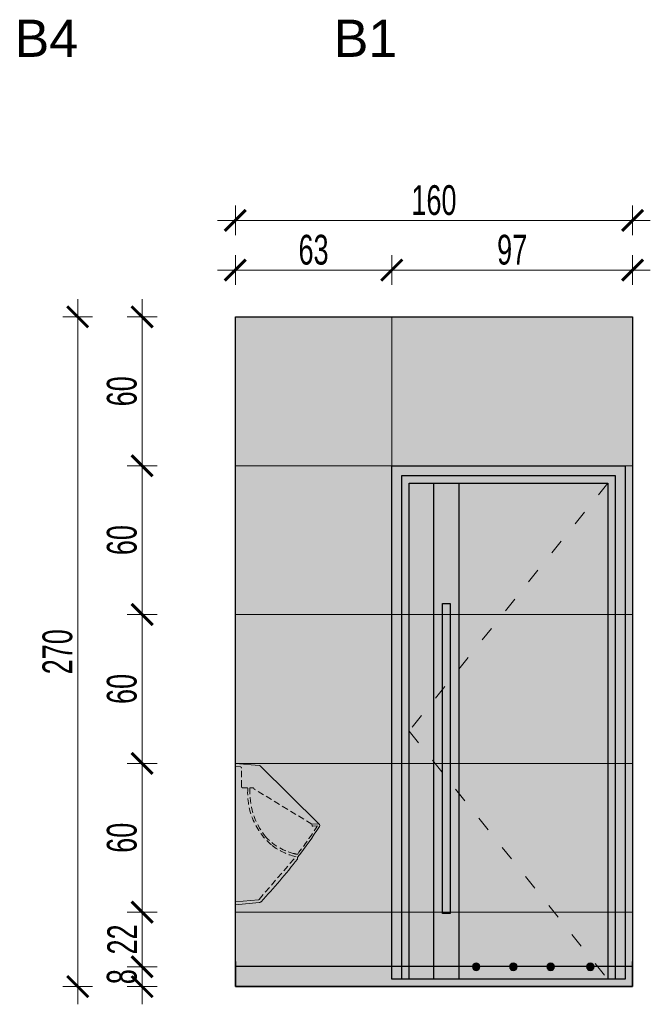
# Model space of a CAD drawing. Header units: millimetres. Extents: x -13532 to 2392, y -5241 to 5322.
# Tile 49 of 256: x -6374 to -6120, y -4392 to -3995. Entities that reach past the tile are written whole.
import ezdxf

# ---------------------------------------------------------------- set-up
doc = ezdxf.new("R2010")
doc.units = ezdxf.units.MM
doc.linetypes.add('DASHED', pattern=[19.05, 12.7, -6.35])
doc.linetypes.add('ZWCAD_ISO03W100', pattern=[30, 12, -18])
doc.layers.get('0').update_dxf_attribs({"lineweight": 9, "true_color": 0x939393})
doc.layers.get('Defpoints').update_dxf_attribs({"true_color": 0xdae6d4})
for name, color, linetype, lineweight in [('- AGP-1_SCIANY_WEWN', 91, 'Continuous', 30), ('_A_KOLORYSTYKA ŚCIAN', 40, 'Continuous', 5), ('_A_ROZWINIĘCIA_OPISY', 252, 'Continuous', 15), ('_A_ROZWINIĘCIA_WYMIARY', 252, 'Continuous', 15), ('_A_WIDOK', 163, 'Continuous', 13), ('A_Widok', 7, 'Continuous', 15), ('cz-sr', 150, 'Continuous', 15)]:
    doc.layers.add(name, color=color, linetype=linetype, lineweight=lineweight)
doc.layers.add('A_cienka', color=7, linetype='Continuous')
doc.layers.add('WYMIAR', color=7, linetype='Continuous')
doc.styles.add('DIM', font='arial.ttf', dxfattribs={"width": 0.65})
doc.styles.get("Standard").update_dxf_attribs({"font": 'arial.ttf'})
doc.dimstyles.new('BP_EU_25-50', dxfattribs={"dimtxt": 12, "dimasz": 0.8, "dimexe": 0.75, "dimexo": 1, "dimgap": 2, "dimtad": 1, "dimdec": 0, "dimzin": 9, "dimdsep": 46, "dimtxsty": 'DIM', "dimblk": 'ARCH_1', "dimcen": 0, "dimdle": 50, "dimse1": 1, "dimse2": 1, "dimclrd": 256, "dimclre": 256, "dimclrt": 256, "dimadec": 0, "dimazin": 2, "dimtfac": 1, "dimtdec": 0, "dimtix": 1, "dimtmove": 2, "dimatfit": 0, "dimfxl": 0.75, "dimtolj": 1, "dimtzin": 0, "dimlwd": 15, "dimlwe": -1, "dimarcsym": 0})

# ---------------------------------------------------------------- blocks, each defined once
blk = doc.blocks.new('ARCH_1')
for p, q in [((0, 7.5), (0, -7.5)), ((8.92, 0), (-8.92, 0))]:
    blk.add_line(p, q)
at = {"const_width": 1.5}
blk.add_lwpolyline([(5.3, 5.3), (-5.3, -5.3)], dxfattribs=at)
blk = doc.blocks.new('*D810')
at = {"layer": '_A_ROZWINIĘCIA_WYMIARY', "lineweight": 15}
blk.add_line((-6223.58, -4095.95), (-6128.18, -4095.95), dxfattribs=at)
at = {"layer": 'Defpoints', "color": 0}
for p in [(-6127.38, -4095.95), (-6224.38, -4104.5), (-6127.38, -4134.83)]:
    blk.add_point(p, dxfattribs=at)
at = {"layer": '_A_ROZWINIĘCIA_WYMIARY', "lineweight": 15, "xscale": 0.8, "yscale": 0.8, "zscale": 0.8, "rotation": 180}
blk.add_blockref('ARCH_1', (-6224.38, -4095.95), dxfattribs=at)
at = {"layer": '_A_ROZWINIĘCIA_WYMIARY', "lineweight": 15, "xscale": 0.8, "yscale": 0.8, "zscale": 0.8}
blk.add_blockref('ARCH_1', (-6127.38, -4095.95), dxfattribs=at)
at = {"layer": '_A_ROZWINIĘCIA_WYMIARY', "insert": (-6175.88, -4087.82), "char_height": 12, "attachment_point": 5, "style": 'DIM'}
blk.add_mtext('\\A1;97', dxfattribs=at)
blk = doc.blocks.new('*D811')
at = {"layer": '_A_ROZWINIĘCIA_WYMIARY', "lineweight": 15}
blk.add_line((-6286.58, -4095.95), (-6225.18, -4095.95), dxfattribs=at)
at = {"layer": 'Defpoints', "color": 0}
for p in [(-6224.38, -4095.95), (-6224.38, -4104.5), (-6287.38, -4114.83)]:
    blk.add_point(p, dxfattribs=at)
at = {"layer": '_A_ROZWINIĘCIA_WYMIARY', "lineweight": 15, "xscale": 0.8, "yscale": 0.8, "zscale": 0.8, "rotation": 180}
blk.add_blockref('ARCH_1', (-6287.38, -4095.95), dxfattribs=at)
at = {"layer": '_A_ROZWINIĘCIA_WYMIARY', "lineweight": 15, "xscale": 0.8, "yscale": 0.8, "zscale": 0.8}
blk.add_blockref('ARCH_1', (-6224.38, -4095.95), dxfattribs=at)
at = {"layer": '_A_ROZWINIĘCIA_WYMIARY', "insert": (-6255.88, -4087.82), "char_height": 12, "attachment_point": 5, "style": 'DIM'}
blk.add_mtext('\\A1;63', dxfattribs=at)
blk = doc.blocks.new('*D812')
at = {"layer": '_A_ROZWINIĘCIA_WYMIARY', "lineweight": 15}
blk.add_line((-6286.58, -4075.94), (-6128.18, -4075.94), dxfattribs=at)
at = {"layer": 'Defpoints', "color": 0}
for p in [(-6127.38, -4075.94), (-6127.38, -4114.83), (-6287.38, -4130.88)]:
    blk.add_point(p, dxfattribs=at)
at = {"layer": '_A_ROZWINIĘCIA_WYMIARY', "lineweight": 15, "xscale": 0.8, "yscale": 0.8, "zscale": 0.8, "rotation": 180}
blk.add_blockref('ARCH_1', (-6287.38, -4075.94), dxfattribs=at)
at = {"layer": '_A_ROZWINIĘCIA_WYMIARY', "lineweight": 15, "xscale": 0.8, "yscale": 0.8, "zscale": 0.8}
blk.add_blockref('ARCH_1', (-6127.38, -4075.94), dxfattribs=at)
at = {"layer": '_A_ROZWINIĘCIA_WYMIARY', "insert": (-6207.38, -4067.82), "char_height": 12, "attachment_point": 5, "style": 'DIM'}
blk.add_mtext('\\A1;160', dxfattribs=at)
blk = doc.blocks.new('FFSS')
h = blk.add_hatch(color=253)
h.set_gradient(color1=(166, 166, 166), rotation=300, one_color=1, name='INVCYLINDER')
h.paths.add_polyline_path([(-5426.6, -10063.16), (-5426.6, -9863.16), (-5436.6, -9863.16), (-5436.6, -10063.16)])
at = {"true_color": 0xffffff}
for points in [[(-5491.1, -10058.16, -1), (-5488.1, -10058.16, -1)], [(-5475.1, -10058.16, -1), (-5472.1, -10058.16, -1)], [(-5460.1, -10058.16, -1), (-5457.1, -10058.16, -1)], [(-5445.1, -10058.16, -1), (-5442.1, -10058.16, -1)]]:
    blk.add_hatch(color=7, dxfattribs=at).paths.add_polyline_path(points)
at = {"layer": 'A_Widok'}
h = blk.add_hatch(color=251, dxfattribs=at)
h.paths.add_polyline_path([(-5409.6, -9856.16), (-5409.6, -10063.16), (-5503.6, -10063.16), (-5503.6, -9856.16)])
h.paths.add_polyline_path([(-5426.6, -9863.16), (-5426.6, -10063.16), (-5436.6, -10063.16), (-5436.6, -9863.16)], flags=16)
at = {"layer": 'A_cienka'}
for p, q in [((-5409.6, -9856.16), (-5503.6, -9856.16)), ((-5503.6, -9856.16), (-5503.6, -10063.16)), ((-5409.6, -10063.16), (-5409.6, -9856.16)), ((-5413.6, -9860.16), (-5499.6, -9860.16)), ((-5499.6, -9860.16), (-5499.6, -10063.16)), ((-5413.6, -10063.16), (-5413.6, -9860.16)), ((-5416.6, -9863.16), (-5496.6, -9863.16)), ((-5496.6, -9863.16), (-5496.6, -10063.16)), ((-5416.6, -10063.16), (-5416.6, -9863.16)), ((-5496.6, -10063.16), (-5416.6, -10063.16))]:
    blk.add_line(p, q, dxfattribs=at)
for points in [[(-5426.6, -9863.16), (-5436.6, -9863.16), (-5436.6, -10063.16), (-5426.6, -10063.16)], [(-5433.1, -10036.66), (-5430.1, -10036.66), (-5430.1, -9911.66), (-5433.1, -9911.66)]]:
    blk.add_lwpolyline(points, close=True, dxfattribs=at)
for centre in [(-5489.6, -10058.16), (-5473.6, -10058.16), (-5458.6, -10058.16), (-5443.6, -10058.16)]:
    blk.add_circle(centre, 1.5, dxfattribs=at)
at = {"layer": 'A_Widok', "linetype": 'ZWCAD_ISO03W100', "ltscale": 0.5}
blk.add_lwpolyline([(-5496.6, -9863.16), (-5416.6, -9963.16), (-5496.6, -10063.16)], dxfattribs=at)
at = {"layer": 'Defpoints'}
blk.add_lwpolyline([(-5503.6, -10063.16), (-5409.6, -10063.16)], dxfattribs=at)
blk = doc.blocks.new('PISUAR NOVA PRO BOK')
at = {"layer": '_A_KOLORYSTYKA ŚCIAN', "true_color": 0xffffff}
h = blk.add_hatch(color=7, dxfattribs=at)
h.dxf.hatch_style = 1
h.paths.add_polyline_path([(-23.91, -31.82), (-23.91, -31.82), (-23.92, -31.82), (-23.91, -31.82), (-33.56, -32.64), (-33.56, 24.33), (-23.99, 23.5, -0.166778), (-23.62, 23.28), (0.21, -0.2, -0.365373), (0.32, -1.1, -0.020909), (-8.36, -13.41, 0.208511), (-8.46, -13.83, -0.212884), (-8.57, -14.25, -0.023171), (-23.21, -31.44), (-23.25, -31.47), (-23.25, -31.47), (-23.26, -31.48), (-23.26, -31.48), (-23.27, -31.49), (-23.27, -31.49), (-23.27, -31.49), (-23.29, -31.51), (-23.33, -31.54), (-23.36, -31.56), (-23.36, -31.56), (-23.37, -31.57), (-23.37, -31.57), (-23.37, -31.57), (-23.38, -31.58), (-23.38, -31.58), (-23.39, -31.58), (-23.41, -31.6), (-23.43, -31.62), (-23.44, -31.62), (-23.45, -31.63), (-23.47, -31.65), (-23.49, -31.66), (-23.52, -31.67), (-23.56, -31.7), (-23.58, -31.71), (-23.62, -31.73), (-23.64, -31.74), (-23.65, -31.74), (-23.65, -31.74), (-23.65, -31.74), (-23.66, -31.75), (-23.68, -31.76), (-23.71, -31.77), (-23.71, -31.77), (-23.75, -31.78), (-23.77, -31.79), (-23.79, -31.8), (-23.81, -31.8), (-23.83, -31.81), (-23.86, -31.81), (-23.9, -31.82)])
h.paths.add_polyline_path([(-24.24, -30.64), (-24.24, -30.64), (-24.24, -30.64), (-24.24, -30.64), (-24.23, -30.64), (-24.22, -30.64)], flags=16)
h.paths.add_polyline_path([(-9.21, -12.22, -0.009227), (-10.28, -11.94, -0.149858), (-21.6, -5.01, -0.177728), (-27.73, 14.44, -0.199427), (-27.66, 14.47), (-26.39, 14.47, -0.414214), (-26.09, 14.17), (-26.09, 14.17), (-26.09, 14.15), (-26.09, 14.15), (-26.09, 14.17, 0.418683), (-26.39, 14.47), (-27.66, 14.47, 0.199427), (-27.73, 14.44, 0.177728), (-21.6, -5.01, 0.149858), (-10.28, -11.94, 0.009227), (-9.21, -12.22, 0.003741), (-8.72, -12.33), (-8.7, -12.33), (-8.7, -12.33), (-8.72, -12.33, -0.003736)], flags=16)
h.paths.add_polyline_path([(-2.71, -0.19), (-2.72, -0.19), (-2.71, -0.19)], flags=16)
at = {"linetype": 'ByBlock'}
for points in [[(-33.56, 24.33), (-23.99, 23.5)], [(-23.91, -31.82), (-33.56, -32.64), (-33.56, 24.33)], [(-23.62, 23.28), (0.24, -0.24)], [(-24.28, -30.65), (-33.56, -31.46)]]:
    blk.add_lwpolyline(points, dxfattribs=at)
at = {"linetype": 'DASHED', "ltscale": 0.2}
for points in [[(-33.56, 23.12), (-31.5, 22.9)], [(-2.72, -0.19), (-25.95, 13.97)], [(-2.72, -0.19), (-0.32, -0.02)]]:
    blk.add_lwpolyline(points, dxfattribs=at)
for points in [[(-31.06, 22.4, 0.389052), (-31.51, 22.9)], [(-28.55, 14.17, 0.411898), (-28.85, 14.47), (-30.56, 14.47, -0.414214), (-31.06, 14.97), (-31.06, 22.39)], [(-24.01, -30.51), (-9.26, -13.41, 0.549049), (-9.31, -13.25, -0.096498), (-18.73, -8.83, -0.238283), (-28.55, 14.04)], [(-27.76, 14.37, -0.415375), (-27.66, 14.47), (-26.39, 14.47, -0.396608), (-26.09, 14.19)], [(-10.28, -11.94, -0.149858), (-21.6, -5.01, -0.177728), (-27.73, 14.44)], [(-8.44, -12.21, 0.018692), (-0.57, -1)], [(-2.71, -0.19), (-2.68, -0.69, 0.414214), (-2.36, -0.97), (-0.66, -0.85)], [(-8.74, -12.32, -0.003574), (-9.21, -12.22, -0.009227), (-10.28, -11.94)]]:
    blk.add_lwpolyline(points, format="xyb", dxfattribs=at)
at = {"linetype": 'ByBlock'}
for points in [[(-23.62, 23.28, 0.167395), (-23.99, 23.5)], [(0.32, -1.1, -0.020864), (-8.34, -13.39)], [(-0.57, -1, 0.618256), (-0.66, -0.85)], [(0.32, -1.1, 0.619317), (-0.32, -0.02)], [(-8.56, -14.24, -0.02318), (-23.21, -31.44)], [(-8.56, -14.24, 0.205852), (-8.46, -13.83)], [(-8.37, -13.42, 0.201788), (-8.46, -13.83)]]:
    blk.add_lwpolyline(points, format="xyb", dxfattribs=at)
at = {"linetype": 'DASHED', "ltscale": 0.2}
blk.add_polyline3d([(-26.09, 14.2, 0), (-26.09, 14.2, 0), (-26.09, 14.19, 0), (-26.09, 14.19, 0), (-26.09, 14.19, 0), (-26.09, 14.19, 0), (-26.09, 14.19, 0), (-26.09, 14.18, 0), (-26.09, 14.18, 0), (-26.09, 14.18, 0), (-26.09, 14.18, 0), (-26.09, 14.17, 0), (-26.09, 14.17, 0), (-26.09, 14.17, 0), (-26.09, 14.17, 0), (-26.09, 14.17, 0), (-26.09, 14.16, 0), (-26.09, 14.16, 0), (-26.09, 14.16, 0), (-26.09, 14.16, 0), (-26.09, 14.15, 0), (-26.09, 14.15, 0), (-26.09, 14.15, 0), (-26.09, 14.15, 0), (-26.09, 14.15, 0), (-26.08, 14.14, 0), (-26.08, 14.14, 0), (-26.08, 14.14, 0), (-26.08, 14.14, 0), (-26.08, 14.14, 0), (-26.08, 14.13, 0), (-26.08, 14.13, 0), (-26.08, 14.13, 0), (-26.08, 14.13, 0), (-26.08, 14.12, 0), (-26.08, 14.12, 0), (-26.08, 14.12, 0), (-26.08, 14.12, 0), (-26.08, 14.12, 0), (-26.07, 14.11, 0), (-26.07, 14.11, 0), (-26.07, 14.11, 0), (-26.07, 14.11, 0), (-26.07, 14.11, 0), (-26.07, 14.1, 0), (-26.07, 14.1, 0), (-26.07, 14.1, 0), (-26.07, 14.1, 0), (-26.07, 14.1, 0), (-26.07, 14.09, 0), (-26.07, 14.09, 0), (-26.06, 14.09, 0), (-26.06, 14.09, 0), (-26.06, 14.09, 0), (-26.06, 14.08, 0), (-26.06, 14.08, 0), (-26.06, 14.08, 0), (-26.06, 14.08, 0), (-26.06, 14.08, 0), (-26.06, 14.07, 0), (-26.05, 14.07, 0), (-26.05, 14.07, 0), (-26.05, 14.07, 0), (-26.05, 14.07, 0), (-26.05, 14.06, 0), (-26.05, 14.06, 0), (-26.05, 14.06, 0), (-26.05, 14.06, 0), (-26.05, 14.06, 0), (-26.04, 14.05, 0), (-26.04, 14.05, 0), (-26.04, 14.05, 0), (-26.04, 14.05, 0), (-26.04, 14.05, 0), (-26.04, 14.04, 0), (-26.04, 14.04, 0), (-26.04, 14.04, 0), (-26.03, 14.04, 0), (-26.03, 14.04, 0), (-26.03, 14.04, 0), (-26.03, 14.03, 0), (-26.03, 14.03, 0), (-26.03, 14.03, 0), (-26.03, 14.03, 0), (-26.02, 14.03, 0), (-26.02, 14.02, 0), (-26.02, 14.02, 0), (-26.02, 14.02, 0), (-26.02, 14.02, 0), (-26.02, 14.02, 0), (-26.02, 14.02, 0), (-26.01, 14.01, 0), (-26.01, 14.01, 0), (-26.01, 14.01, 0), (-26.01, 14.01, 0), (-26.01, 14.01, 0), (-26.01, 14.01, 0), (-26, 14, 0), (-26, 14, 0), (-26, 14, 0), (-26, 14, 0), (-26, 14, 0), (-26, 14, 0), (-26, 13.99, 0), (-25.99, 13.99, 0), (-25.99, 13.99, 0), (-25.99, 13.99, 0), (-25.99, 13.99, 0), (-25.99, 13.99, 0), (-25.99, 13.99, 0), (-25.98, 13.98, 0), (-25.98, 13.98, 0), (-25.98, 13.98, 0), (-25.98, 13.98, 0), (-25.98, 13.98, 0), (-25.98, 13.98, 0), (-25.97, 13.98, 0), (-25.97, 13.97, 0), (-25.97, 13.97, 0), (-25.97, 13.97, 0), (-25.97, 13.97, 0), (-25.96, 13.97, 0), (-25.96, 13.97, 0), (-25.96, 13.97, 0), (-25.96, 13.97, 0), (-25.96, 13.96, 0), (-25.96, 13.96, 0), (-25.95, 13.96, 0)], dxfattribs=at)
at = {"linetype": 'ByBlock'}
for points in [[(-8.74, -12.32, 0), (-8.74, -12.32, 0), (-8.74, -12.32, 0), (-8.74, -12.33, 0), (-8.73, -12.33, 0), (-8.73, -12.33, 0), (-8.73, -12.33, 0), (-8.73, -12.33, 0), (-8.72, -12.33, 0), (-8.72, -12.33, 0), (-8.72, -12.33, 0), (-8.72, -12.33, 0), (-8.71, -12.33, 0), (-8.71, -12.33, 0), (-8.71, -12.33, 0), (-8.71, -12.33, 0), (-8.7, -12.33, 0), (-8.7, -12.33, 0), (-8.7, -12.33, 0), (-8.7, -12.33, 0), (-8.69, -12.33, 0), (-8.69, -12.33, 0), (-8.69, -12.33, 0), (-8.69, -12.33, 0), (-8.68, -12.33, 0), (-8.68, -12.33, 0), (-8.68, -12.33, 0), (-8.67, -12.33, 0), (-8.67, -12.33, 0), (-8.67, -12.33, 0), (-8.67, -12.33, 0), (-8.66, -12.33, 0), (-8.66, -12.33, 0), (-8.66, -12.33, 0), (-8.66, -12.33, 0), (-8.65, -12.33, 0), (-8.65, -12.33, 0), (-8.65, -12.33, 0), (-8.65, -12.33, 0), (-8.64, -12.33, 0), (-8.64, -12.33, 0), (-8.64, -12.32, 0), (-8.63, -12.32, 0), (-8.63, -12.32, 0), (-8.63, -12.32, 0), (-8.63, -12.32, 0), (-8.62, -12.32, 0), (-8.62, -12.32, 0), (-8.62, -12.32, 0), (-8.62, -12.32, 0), (-8.61, -12.32, 0), (-8.61, -12.32, 0), (-8.61, -12.32, 0), (-8.61, -12.32, 0), (-8.6, -12.32, 0), (-8.6, -12.32, 0), (-8.6, -12.32, 0), (-8.59, -12.31, 0), (-8.59, -12.31, 0), (-8.59, -12.31, 0), (-8.59, -12.31, 0), (-8.58, -12.31, 0), (-8.58, -12.31, 0), (-8.58, -12.31, 0), (-8.58, -12.31, 0), (-8.57, -12.31, 0), (-8.57, -12.31, 0), (-8.57, -12.31, 0), (-8.57, -12.3, 0), (-8.56, -12.3, 0), (-8.56, -12.3, 0), (-8.56, -12.3, 0), (-8.56, -12.3, 0), (-8.55, -12.3, 0), (-8.55, -12.3, 0), (-8.55, -12.3, 0), (-8.55, -12.3, 0), (-8.54, -12.29, 0), (-8.54, -12.29, 0), (-8.54, -12.29, 0), (-8.54, -12.29, 0), (-8.53, -12.29, 0), (-8.53, -12.29, 0), (-8.53, -12.29, 0), (-8.53, -12.29, 0), (-8.52, -12.28, 0), (-8.52, -12.28, 0), (-8.52, -12.28, 0), (-8.52, -12.28, 0), (-8.52, -12.28, 0), (-8.51, -12.28, 0), (-8.51, -12.28, 0), (-8.51, -12.27, 0), (-8.51, -12.27, 0), (-8.5, -12.27, 0), (-8.5, -12.27, 0), (-8.5, -12.27, 0), (-8.5, -12.27, 0), (-8.5, -12.26, 0), (-8.49, -12.26, 0), (-8.49, -12.26, 0), (-8.49, -12.26, 0), (-8.49, -12.26, 0), (-8.48, -12.26, 0), (-8.48, -12.25, 0), (-8.48, -12.25, 0), (-8.48, -12.25, 0), (-8.48, -12.25, 0), (-8.47, -12.25, 0), (-8.47, -12.25, 0), (-8.47, -12.24, 0), (-8.47, -12.24, 0), (-8.47, -12.24, 0), (-8.46, -12.24, 0), (-8.46, -12.24, 0), (-8.46, -12.24, 0), (-8.46, -12.23, 0), (-8.46, -12.23, 0), (-8.46, -12.23, 0), (-8.45, -12.23, 0), (-8.45, -12.23, 0), (-8.45, -12.22, 0), (-8.45, -12.22, 0), (-8.45, -12.22, 0), (-8.45, -12.22, 0), (-8.44, -12.22, 0), (-8.44, -12.21, 0), (-8.44, -12.21, 0)], [(-24.01, -30.51, 0), (-24.01, -30.51, 0), (-24.01, -30.51, 0), (-24.01, -30.51, 0), (-24.01, -30.52, 0), (-24.02, -30.52, 0), (-24.02, -30.52, 0), (-24.02, -30.52, 0), (-24.02, -30.52, 0), (-24.02, -30.52, 0), (-24.02, -30.52, 0), (-24.03, -30.53, 0), (-24.03, -30.53, 0), (-24.03, -30.53, 0), (-24.03, -30.53, 0), (-24.03, -30.53, 0), (-24.04, -30.53, 0), (-24.04, -30.54, 0), (-24.04, -30.54, 0), (-24.04, -30.54, 0), (-24.04, -30.54, 0), (-24.04, -30.54, 0), (-24.05, -30.54, 0), (-24.05, -30.55, 0), (-24.05, -30.55, 0), (-24.05, -30.55, 0), (-24.05, -30.55, 0), (-24.06, -30.55, 0), (-24.06, -30.55, 0), (-24.06, -30.55, 0), (-24.06, -30.56, 0), (-24.06, -30.56, 0), (-24.07, -30.56, 0), (-24.07, -30.56, 0), (-24.07, -30.56, 0), (-24.07, -30.56, 0), (-24.07, -30.56, 0), (-24.08, -30.57, 0), (-24.08, -30.57, 0), (-24.08, -30.57, 0), (-24.08, -30.57, 0), (-24.08, -30.57, 0), (-24.09, -30.57, 0), (-24.09, -30.57, 0), (-24.09, -30.58, 0), (-24.09, -30.58, 0), (-24.09, -30.58, 0), (-24.1, -30.58, 0), (-24.1, -30.58, 0), (-24.1, -30.58, 0), (-24.1, -30.58, 0), (-24.11, -30.58, 0), (-24.11, -30.59, 0), (-24.11, -30.59, 0), (-24.11, -30.59, 0), (-24.11, -30.59, 0), (-24.12, -30.59, 0), (-24.12, -30.59, 0), (-24.12, -30.59, 0), (-24.12, -30.59, 0), (-24.12, -30.6, 0), (-24.13, -30.6, 0), (-24.13, -30.6, 0), (-24.13, -30.6, 0), (-24.13, -30.6, 0), (-24.14, -30.6, 0), (-24.14, -30.6, 0), (-24.14, -30.6, 0), (-24.14, -30.6, 0), (-24.14, -30.61, 0), (-24.15, -30.61, 0), (-24.15, -30.61, 0), (-24.15, -30.61, 0), (-24.15, -30.61, 0), (-24.16, -30.61, 0), (-24.16, -30.61, 0), (-24.16, -30.61, 0), (-24.16, -30.61, 0), (-24.16, -30.62, 0), (-24.17, -30.62, 0), (-24.17, -30.62, 0), (-24.17, -30.62, 0), (-24.17, -30.62, 0), (-24.18, -30.62, 0), (-24.18, -30.62, 0), (-24.18, -30.62, 0), (-24.18, -30.62, 0), (-24.19, -30.62, 0), (-24.19, -30.62, 0), (-24.19, -30.63, 0), (-24.19, -30.63, 0), (-24.19, -30.63, 0), (-24.2, -30.63, 0), (-24.2, -30.63, 0), (-24.2, -30.63, 0), (-24.2, -30.63, 0), (-24.21, -30.63, 0), (-24.21, -30.63, 0), (-24.21, -30.63, 0), (-24.21, -30.63, 0), (-24.22, -30.63, 0), (-24.22, -30.63, 0), (-24.22, -30.64, 0), (-24.22, -30.64, 0), (-24.23, -30.64, 0), (-24.23, -30.64, 0), (-24.23, -30.64, 0), (-24.23, -30.64, 0), (-24.23, -30.64, 0), (-24.24, -30.64, 0), (-24.24, -30.64, 0), (-24.24, -30.64, 0), (-24.24, -30.64, 0), (-24.25, -30.64, 0), (-24.25, -30.64, 0), (-24.25, -30.64, 0), (-24.25, -30.64, 0), (-24.26, -30.64, 0), (-24.26, -30.65, 0), (-24.26, -30.65, 0), (-24.26, -30.65, 0), (-24.27, -30.65, 0), (-24.27, -30.65, 0), (-24.27, -30.65, 0), (-24.27, -30.65, 0), (-24.28, -30.65, 0), (-24.28, -30.65, 0), (-24.28, -30.65, 0)], [(-23.21, -31.44, 0), (-23.22, -31.45, 0), (-23.22, -31.45, 0), (-23.23, -31.45, 0), (-23.23, -31.46, 0), (-23.24, -31.46, 0), (-23.25, -31.47, 0), (-23.25, -31.47, 0), (-23.26, -31.48, 0), (-23.26, -31.48, 0), (-23.27, -31.49, 0), (-23.27, -31.49, 0), (-23.28, -31.5, 0), (-23.28, -31.5, 0), (-23.29, -31.5, 0), (-23.29, -31.51, 0), (-23.3, -31.51, 0), (-23.3, -31.52, 0), (-23.31, -31.52, 0), (-23.31, -31.52, 0), (-23.32, -31.53, 0), (-23.32, -31.53, 0), (-23.33, -31.54, 0), (-23.33, -31.54, 0), (-23.34, -31.54, 0), (-23.34, -31.55, 0), (-23.35, -31.55, 0), (-23.35, -31.55, 0), (-23.36, -31.56, 0), (-23.36, -31.56, 0), (-23.37, -31.57, 0), (-23.37, -31.57, 0), (-23.37, -31.57, 0), (-23.38, -31.58, 0), (-23.38, -31.58, 0), (-23.39, -31.58, 0), (-23.39, -31.58, 0), (-23.39, -31.59, 0), (-23.4, -31.59, 0), (-23.4, -31.59, 0), (-23.41, -31.6, 0), (-23.41, -31.6, 0), (-23.42, -31.6, 0), (-23.42, -31.61, 0), (-23.42, -31.61, 0), (-23.43, -31.61, 0), (-23.43, -31.61, 0), (-23.43, -31.62, 0), (-23.44, -31.62, 0), (-23.44, -31.62, 0), (-23.45, -31.63, 0), (-23.45, -31.63, 0), (-23.45, -31.63, 0), (-23.46, -31.63, 0), (-23.46, -31.64, 0), (-23.46, -31.64, 0), (-23.47, -31.64, 0), (-23.47, -31.64, 0), (-23.47, -31.65, 0), (-23.48, -31.65, 0), (-23.48, -31.65, 0), (-23.48, -31.65, 0), (-23.49, -31.65, 0), (-23.49, -31.66, 0), (-23.5, -31.66, 0), (-23.5, -31.66, 0), (-23.5, -31.66, 0), (-23.51, -31.67, 0), (-23.51, -31.67, 0), (-23.51, -31.67, 0), (-23.51, -31.67, 0), (-23.52, -31.67, 0), (-23.52, -31.68, 0), (-23.52, -31.68, 0), (-23.53, -31.68, 0), (-23.53, -31.68, 0), (-23.53, -31.68, 0), (-23.54, -31.69, 0), (-23.54, -31.69, 0), (-23.54, -31.69, 0), (-23.55, -31.69, 0), (-23.55, -31.69, 0), (-23.55, -31.69, 0), (-23.56, -31.7, 0), (-23.56, -31.7, 0), (-23.56, -31.7, 0), (-23.57, -31.7, 0), (-23.57, -31.7, 0), (-23.57, -31.71, 0), (-23.58, -31.71, 0), (-23.58, -31.71, 0), (-23.58, -31.71, 0), (-23.59, -31.71, 0), (-23.59, -31.71, 0), (-23.59, -31.72, 0), (-23.59, -31.72, 0), (-23.6, -31.72, 0), (-23.6, -31.72, 0), (-23.6, -31.72, 0), (-23.61, -31.72, 0), (-23.61, -31.72, 0), (-23.61, -31.73, 0), (-23.62, -31.73, 0), (-23.62, -31.73, 0), (-23.62, -31.73, 0), (-23.63, -31.73, 0), (-23.63, -31.73, 0), (-23.63, -31.74, 0), (-23.64, -31.74, 0), (-23.64, -31.74, 0), (-23.64, -31.74, 0), (-23.65, -31.74, 0), (-23.65, -31.74, 0), (-23.65, -31.74, 0), (-23.66, -31.75, 0), (-23.66, -31.75, 0), (-23.66, -31.75, 0), (-23.67, -31.75, 0), (-23.67, -31.75, 0), (-23.67, -31.75, 0), (-23.68, -31.75, 0), (-23.68, -31.76, 0), (-23.68, -31.76, 0), (-23.69, -31.76, 0), (-23.69, -31.76, 0), (-23.69, -31.76, 0), (-23.7, -31.76, 0), (-23.7, -31.76, 0), (-23.7, -31.76, 0), (-23.71, -31.77, 0), (-23.71, -31.77, 0), (-23.71, -31.77, 0), (-23.72, -31.77, 0), (-23.72, -31.77, 0), (-23.72, -31.77, 0), (-23.73, -31.77, 0), (-23.73, -31.77, 0), (-23.73, -31.78, 0), (-23.74, -31.78, 0), (-23.74, -31.78, 0), (-23.74, -31.78, 0), (-23.75, -31.78, 0), (-23.75, -31.78, 0), (-23.75, -31.78, 0), (-23.76, -31.78, 0), (-23.76, -31.78, 0), (-23.76, -31.79, 0), (-23.77, -31.79, 0), (-23.77, -31.79, 0), (-23.77, -31.79, 0), (-23.78, -31.79, 0), (-23.78, -31.79, 0), (-23.78, -31.79, 0), (-23.79, -31.79, 0), (-23.79, -31.79, 0), (-23.79, -31.79, 0), (-23.8, -31.8, 0), (-23.8, -31.8, 0), (-23.8, -31.8, 0), (-23.81, -31.8, 0), (-23.81, -31.8, 0), (-23.81, -31.8, 0), (-23.82, -31.8, 0), (-23.82, -31.8, 0), (-23.82, -31.8, 0), (-23.83, -31.8, 0), (-23.83, -31.8, 0), (-23.83, -31.81, 0), (-23.84, -31.81, 0), (-23.84, -31.81, 0), (-23.85, -31.81, 0), (-23.85, -31.81, 0), (-23.85, -31.81, 0), (-23.86, -31.81, 0), (-23.86, -31.81, 0), (-23.86, -31.81, 0), (-23.87, -31.81, 0), (-23.87, -31.81, 0), (-23.87, -31.81, 0), (-23.88, -31.82, 0), (-23.88, -31.82, 0), (-23.88, -31.82, 0), (-23.89, -31.82, 0), (-23.89, -31.82, 0), (-23.89, -31.82, 0), (-23.9, -31.82, 0), (-23.9, -31.82, 0), (-23.9, -31.82, 0), (-23.91, -31.82, 0), (-23.91, -31.82, 0), (-23.92, -31.82, 0), (-23.92, -31.82, 0)]]:
    blk.add_polyline3d(points, dxfattribs=at)
blk = doc.blocks.new('*D883')
at = {"layer": '_A_ROZWINIĘCIA_WYMIARY', "lineweight": 15}
blk.add_line((-6350.87, -4115.63), (-6350.87, -4384.03), dxfattribs=at)
at = {"layer": 'Defpoints', "color": 0}
for p in [(-6238.3, -4114.83), (-6350.87, -4384.83), (-6313.34, -4384.83)]:
    blk.add_point(p, dxfattribs=at)
at = {"layer": '_A_ROZWINIĘCIA_WYMIARY', "lineweight": 15, "xscale": 0.8, "yscale": 0.8, "zscale": 0.8}
for p, rotation in [((-6350.87, -4114.83), 90), ((-6350.87, -4384.83), 270)]:
    blk.add_blockref('ARCH_1', p, dxfattribs=dict(at, rotation=rotation))
at = {"layer": '_A_ROZWINIĘCIA_WYMIARY', "insert": (-6358.99, -4249.83), "char_height": 12, "attachment_point": 5, "rotation": 90, "style": 'DIM'}
blk.add_mtext('\\A1;270', dxfattribs=at)
blk = doc.blocks.new('*D884')
at = {"layer": '_A_ROZWINIĘCIA_WYMIARY', "lineweight": 15}
for p, q in [((-6324.93, -4376.03), (-6324.93, -4375.23)), ((-6324.93, -4376.83), (-6324.93, -4384.83)), ((-6324.93, -4385.63), (-6324.93, -4386.43))]:
    blk.add_line(p, q, dxfattribs=at)
at = {"layer": 'Defpoints', "color": 0}
for p in [(-6271.04, -4376.83), (-6324.93, -4384.83), (-6309.73, -4384.83)]:
    blk.add_point(p, dxfattribs=at)
at = {"layer": '_A_ROZWINIĘCIA_WYMIARY', "lineweight": 15, "xscale": 0.8, "yscale": 0.8, "zscale": 0.8}
for p, rotation in [((-6324.93, -4376.83), 270), ((-6324.93, -4384.83), 90)]:
    blk.add_blockref('ARCH_1', p, dxfattribs=dict(at, rotation=rotation))
at = {"layer": '_A_ROZWINIĘCIA_WYMIARY', "insert": (-6333.06, -4380.83), "char_height": 12, "attachment_point": 5, "rotation": 90, "style": 'DIM'}
blk.add_mtext('\\A1;8', dxfattribs=at)
blk = doc.blocks.new('*D885')
at = {"layer": '_A_ROZWINIĘCIA_WYMIARY', "lineweight": 15}
blk.add_line((-6324.93, -4376.03), (-6324.93, -4355.63), dxfattribs=at)
at = {"layer": 'Defpoints', "color": 0}
for p in [(-6324.93, -4354.83), (-6271.04, -4354.83), (-6271.04, -4376.83)]:
    blk.add_point(p, dxfattribs=at)
at = {"layer": '_A_ROZWINIĘCIA_WYMIARY', "lineweight": 15, "xscale": 0.8, "yscale": 0.8, "zscale": 0.8}
for p, rotation in [((-6324.93, -4354.83), 90), ((-6324.93, -4376.83), 270)]:
    blk.add_blockref('ARCH_1', p, dxfattribs=dict(at, rotation=rotation))
at = {"layer": '_A_ROZWINIĘCIA_WYMIARY', "insert": (-6332.95, -4365.83), "char_height": 12, "attachment_point": 5, "rotation": 90, "style": 'DIM'}
blk.add_mtext('\\A1;22', dxfattribs=at)
blk = doc.blocks.new('*D886')
at = {"layer": '_A_ROZWINIĘCIA_WYMIARY', "lineweight": 15}
blk.add_line((-6324.93, -4354.03), (-6324.93, -4295.63), dxfattribs=at)
at = {"layer": 'Defpoints', "color": 0}
for p in [(-6324.93, -4294.83), (-6252.78, -4294.83), (-6271.04, -4354.83)]:
    blk.add_point(p, dxfattribs=at)
at = {"layer": '_A_ROZWINIĘCIA_WYMIARY', "lineweight": 15, "xscale": 0.8, "yscale": 0.8, "zscale": 0.8}
for p, rotation in [((-6324.93, -4294.83), 90), ((-6324.93, -4354.83), 270)]:
    blk.add_blockref('ARCH_1', p, dxfattribs=dict(at, rotation=rotation))
at = {"layer": '_A_ROZWINIĘCIA_WYMIARY', "insert": (-6333.06, -4324.83), "char_height": 12, "attachment_point": 5, "rotation": 90, "style": 'DIM'}
blk.add_mtext('\\A1;60', dxfattribs=at)
blk = doc.blocks.new('*D887')
at = {"layer": '_A_ROZWINIĘCIA_WYMIARY', "lineweight": 15}
blk.add_line((-6324.93, -4294.03), (-6324.93, -4235.63), dxfattribs=at)
at = {"layer": 'Defpoints', "color": 0}
for p in [(-6324.93, -4234.83), (-6252.39, -4234.83), (-6252.78, -4294.83)]:
    blk.add_point(p, dxfattribs=at)
at = {"layer": '_A_ROZWINIĘCIA_WYMIARY', "lineweight": 15, "xscale": 0.8, "yscale": 0.8, "zscale": 0.8}
for p, rotation in [((-6324.93, -4234.83), 90), ((-6324.93, -4294.83), 270)]:
    blk.add_blockref('ARCH_1', p, dxfattribs=dict(at, rotation=rotation))
at = {"layer": '_A_ROZWINIĘCIA_WYMIARY', "insert": (-6333.06, -4264.83), "char_height": 12, "attachment_point": 5, "rotation": 90, "style": 'DIM'}
blk.add_mtext('\\A1;60', dxfattribs=at)
blk = doc.blocks.new('*D888')
at = {"layer": '_A_ROZWINIĘCIA_WYMIARY', "lineweight": 15}
blk.add_line((-6324.93, -4234.03), (-6324.93, -4175.63), dxfattribs=at)
at = {"layer": 'Defpoints', "color": 0}
for p in [(-6324.93, -4174.83), (-6262.96, -4174.83), (-6252.39, -4234.83)]:
    blk.add_point(p, dxfattribs=at)
at = {"layer": '_A_ROZWINIĘCIA_WYMIARY', "lineweight": 15, "xscale": 0.8, "yscale": 0.8, "zscale": 0.8}
for p, rotation in [((-6324.93, -4174.83), 90), ((-6324.93, -4234.83), 270)]:
    blk.add_blockref('ARCH_1', p, dxfattribs=dict(at, rotation=rotation))
at = {"layer": '_A_ROZWINIĘCIA_WYMIARY', "insert": (-6333.06, -4204.83), "char_height": 12, "attachment_point": 5, "rotation": 90, "style": 'DIM'}
blk.add_mtext('\\A1;60', dxfattribs=at)
blk = doc.blocks.new('*D889')
at = {"layer": '_A_ROZWINIĘCIA_WYMIARY', "lineweight": 15}
blk.add_line((-6324.93, -4174.03), (-6324.93, -4115.63), dxfattribs=at)
at = {"layer": 'Defpoints', "color": 0}
for p in [(-6324.93, -4114.83), (-6238.3, -4114.83), (-6262.96, -4174.83)]:
    blk.add_point(p, dxfattribs=at)
at = {"layer": '_A_ROZWINIĘCIA_WYMIARY', "lineweight": 15, "xscale": 0.8, "yscale": 0.8, "zscale": 0.8}
for p, rotation in [((-6324.93, -4114.83), 90), ((-6324.93, -4174.83), 270)]:
    blk.add_blockref('ARCH_1', p, dxfattribs=dict(at, rotation=rotation))
at = {"layer": '_A_ROZWINIĘCIA_WYMIARY', "insert": (-6333.06, -4144.83), "char_height": 12, "attachment_point": 5, "rotation": 90, "style": 'DIM'}
blk.add_mtext('\\A1;60', dxfattribs=at)

msp = doc.modelspace()

# ---------------------------------------------------------------- hatches: boundary and pattern name
at = {"linetype": 'Continuous', "lineweight": 50, "true_color": 0xeee2d8}
h = msp.add_hatch(color=254, dxfattribs=at)
h.dxf.hatch_style = 1
h.paths.add_polyline_path([(-6287.3755, -4114.8345), (-6287.3755, -4376.7366), (-6127.3755, -4376.7366), (-6127.3755, -4114.8345)])
at = {"true_color": 0x575757}
msp.add_hatch(color=251, dxfattribs=at).paths.add_polyline_path([(-6287.3755, -4384.8345), (-6127.3755, -4384.8345), (-6127.3755, -4376.8345), (-6287.3755, -4376.8345)])

# ---------------------------------------------------------------- linework, layer by layer
at = {"layer": '- AGP-1_SCIANY_WEWN', "color": 8}
msp.add_lwpolyline([(-6287.3755, -4114.8345), (-6127.3755, -4114.8345), (-6127.3755, -4384.8345), (-6287.3755, -4384.8345)], close=True, dxfattribs=at)
at = {"ltscale": 5}
for points in [[(-6224.3755, -4114.8345), (-6224.3755, -4374.7366)], [(-6127.3755, -4174.8345), (-6287.3755, -4174.8345)], [(-6127.3755, -4234.8345), (-6287.3755, -4234.8345)], [(-6127.3755, -4294.8345), (-6287.3755, -4294.8345)], [(-6127.3755, -4354.8345), (-6287.3755, -4354.8345)]]:
    msp.add_lwpolyline(points, dxfattribs=at)
at = {"layer": 'WYMIAR'}
for p, q in [((-6287.3755, -4374.7366), (-6287.3755, -4384.8345)), ((-6127.3755, -4376.7366), (-6287.3755, -4376.7366)), ((-6127.3755, -4384.8345), (-6127.3755, -4374.7366)), ((-6287.3755, -4384.8345), (-6127.3755, -4384.8345))]:
    msp.add_line(p, q, dxfattribs=at)

# ---------------------------------------------------------------- block references
at = {"layer": '_A_WIDOK', "rotation": 359.9994123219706}
msp.add_blockref('PISUAR NOVA PRO BOK', (-6253.8185, -4319.1646), dxfattribs=at)
at = {"layer": 'cz-sr', "xscale": -1}
msp.add_blockref('FFSS', (-11633.9778, 5681.3234), dxfattribs=at)

# ---------------------------------------------------------------- texts
at = {"layer": '_A_ROZWINIĘCIA_OPISY', "char_height": 15, "attachment_point": 1}
for s, insert in [('B4', (-6376.3008, -3995.0147)), ('B1', (-6247.7642, -3995.0155))]:
    msp.add_mtext_dynamic_manual_height_columns(s, width=44.069342, gutter_width=12.5, heights=[0], dxfattribs=dict(at, insert=insert))

# ---------------------------------------------------------------- dimensions: what is measured, and where the dimension line sits
at = {"layer": '_A_ROZWINIĘCIA_WYMIARY'}
for base, p1, p2, picture, middle in [((-6127.3755, -4075.944), (-6287.3755, -4130.8829), (-6127.3755, -4114.8345), '*D812', (-6207.3755, -4067.8172)), ((-6224.3755, -4095.9478), (-6287.3755, -4114.8345), (-6224.3755, -4104.504), '*D811', (-6255.8755, -4087.8169)), ((-6127.3754, -4095.9478), (-6224.3755, -4104.504), (-6127.3754, -4134.8345), '*D810', (-6175.8755, -4087.821))]:
    dim = msp.add_linear_dim(base=base, p1=p1, p2=p2, dimstyle='BP_EU_25-50', override={"dimblk": 'ARCH_1'}, dxfattribs=at)
    dim.commit()
    dim.dimension.update_dxf_attribs({"geometry": picture, "text_midpoint": middle})
for base, p1, p2, picture, middle in [((-6350.8679, -4384.8345), (-6238.3018, -4114.8345), (-6313.3383, -4384.8345), '*D883', (-6358.9948, -4249.8345)), ((-6324.9303, -4384.8338), (-6271.0404, -4376.8345), (-6309.7331, -4384.8338), '*D884', (-6333.0572, -4380.8342))]:
    dim = msp.add_linear_dim(base=base, p1=p1, p2=p2, angle=90, dimstyle='BP_EU_25-50', dxfattribs=at)
    dim.commit()
    dim.dimension.update_dxf_attribs({"geometry": picture, "text_midpoint": middle})
for base, p1, p2, picture, middle in [((-6324.9303, -4114.8345), (-6262.9553, -4174.8345), (-6238.3018, -4114.8345), '*D889', (-6333.0572, -4144.8345)), ((-6324.9303, -4174.8345), (-6252.3895, -4234.8345), (-6262.9553, -4174.8345), '*D888', (-6333.0572, -4204.8345)), ((-6324.9303, -4234.8345), (-6252.7808, -4294.8345), (-6252.3895, -4234.8345), '*D887', (-6333.0572, -4264.8345)), ((-6324.9303, -4294.8345), (-6271.0404, -4354.8345), (-6252.7808, -4294.8345), '*D886', (-6333.0572, -4324.8345)), ((-6324.9303, -4354.8345), (-6271.0404, -4376.8345), (-6271.0404, -4354.8345), '*D885', (-6332.9548, -4365.8345))]:
    dim = msp.add_linear_dim(base=base, p1=p1, p2=p2, angle=90, dimstyle='BP_EU_25-50', override={"dimblk": 'ARCH_1'}, dxfattribs=at)
    dim.commit()
    dim.dimension.update_dxf_attribs({"geometry": picture, "text_midpoint": middle})

doc.saveas('drawing.dxf')
